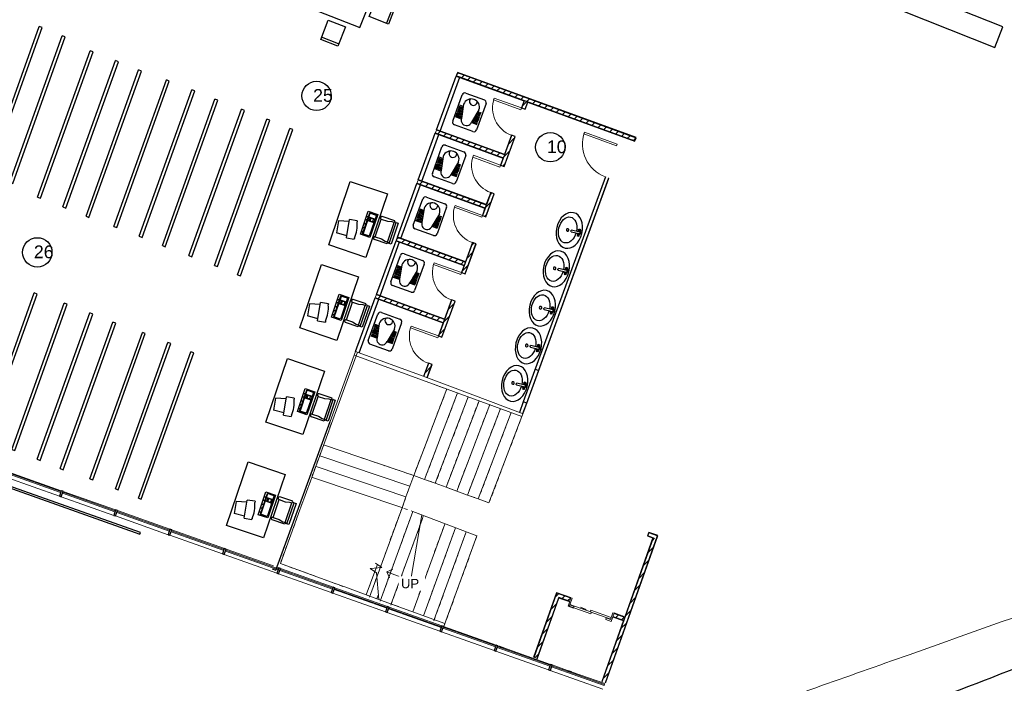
# Model space of a CAD drawing. Header units: inches. Extents: x 424 to 2043, y -237 to 445.
# Tile 31 of 256: x 600 to 626, y -130 to -112. Entities that reach past the tile are written whole.
import ezdxf

# ---------------------------------------------------------------- set-up
doc = ezdxf.new("R2010")
doc.units = ezdxf.units.IN
doc.header["$MEASUREMENT"] = 0
doc.linetypes.add('Overhead', pattern=[0.003969, 0.002381, -0.001587])
doc.layers.add('1', color=8, linetype='Continuous')
doc.layers.add('MOBLEMAN', color=1, linetype='Continuous')
for name, color, linetype, lineweight in [('A-DOOR', 31, 'Continuous', 9), ('A-GENM', 13, 'Continuous', 9), ('A-GLAZ-CURT', 52, 'Continuous', 9), ('A-GLAZ-CWMG', 51, 'Continuous', 9), ('A-WALL', 113, 'Continuous', 9), ('A-WALL-PATT', 111, 'Continuous', 25), ('S-STRS', 31, 'Continuous', 9), ('S-STRS-ANNO', 31, 'Continuous', 9), ('S-STRS-IDEN', 31, 'Continuous', 9), ('S-STRS-MBND', 31, 'Overhead', 9)]:
    doc.layers.add(name, color=color, linetype=linetype, lineweight=lineweight)
doc.styles.add('Arial', font='arial.ttf', dxfattribs={"height": 0.29506})
doc.styles.get("Standard").update_dxf_attribs({"font": 'arial.ttf'})
pattern_1 = [(44.95455, (752.55273, -115.48606), (-0.2119637, 0.21230025), []), (134.95455, (752.55273, -115.48606), (-0.21230025, -0.2119637), [])]
pattern_2 = [(359.95455, (752.55273, -115.48606), (0.000119, 0.14999995), []), (89.95455, (752.55273, -115.48606), (-0.14999995, 0.000119), [])]
pattern_3 = [(44.95455, (752.55273, -115.48606), (-0.10598184, 0.10615013), [])]
pattern_4 = [(44.95455, (752.28334, -113.45234), (-0.2119637, 0.21230025), []), (134.95455, (752.28334, -113.45234), (-0.21230025, -0.2119637), [])]
pattern_5 = [(359.95455, (752.28334, -113.45234), (0.000119, 0.14999995), []), (89.95455, (752.28334, -113.45234), (-0.14999995, 0.000119), [])]
pattern_6 = [(44.95455, (752.28334, -113.45234), (-0.10598184, 0.10615013), [])]

# ---------------------------------------------------------------- blocks, each defined once
blk = doc.blocks.new('Generic Models 4 - Generic Models 4-152240-همکف')
at = {"layer": 'A-GENM', "lineweight": 25}
for p, q in [((-156.494, -7.94), (-148.221, -10.869)), ((-148.204, -10.823), (-156.478, -7.894)), ((-148.221, -10.869), (-148.204, -10.823))]:
    blk.add_line(p, q, dxfattribs=at)
blk = doc.blocks.new('System Panel - Glazed-153684-همکف')
at = {"layer": 'A-GLAZ-CURT', "lineweight": 18}
for p, q in [((0.732, 0.05), (-0.732, 0.05)), ((-0.732, 0.05), (-0.732, 0.024)), ((-0.732, 0.024), (0.732, 0.024)), ((0.732, 0.024), (0.732, 0.05))]:
    blk.add_line(p, q, dxfattribs=at)
blk = doc.blocks.new('Rectangular Mullion - 50 x 150mm-153601-همکف')
at = {"layer": 'A-GLAZ-CWMG'}
for p, q in [((-158.801, -6.713), (-157.421, -7.201)), ((-157.471, -7.343), (-158.851, -6.854))]:
    blk.add_line(p, q, dxfattribs=at)
blk = doc.blocks.new('Rectangular Mullion - 50 x 150mm-V4-همکف')
at = {"layer": 'A-GLAZ-CWMG'}
for p, q in [((-145.957, -11.26), (-144.716, -11.699)), ((-144.627, -11.89), (-146.007, -11.401)), ((-144.622, -11.732), (-144.577, -11.749))]:
    blk.add_line(p, q, dxfattribs=at)
blk = doc.blocks.new('Rectangular Mullion - 50 x 150mm-V5-همکف')
at = {"layer": 'A-GLAZ-CWMG'}
for p, q in [((-137.491, -14.416), (-138.871, -13.928)), ((-138.821, -13.786), (-138.786, -13.799)), ((-138.691, -13.832), (-137.441, -14.275))]:
    blk.add_line(p, q, dxfattribs=at)
blk = doc.blocks.new('Rectangular Mullion - 50 x 150mm-V6-همکف')
at = {"layer": 'A-GLAZ-CWMG'}
for p, q in [((-136.064, -14.921), (-137.444, -14.433)), ((-137.394, -14.291), (-136.994, -14.433)), ((-136.9, -14.466), (-136.014, -14.78))]:
    blk.add_line(p, q, dxfattribs=at)
blk = doc.blocks.new('Rectangular Mullion - 50 x 150mm-137391-همکف')
at = {"layer": 'A-GLAZ-CWMG', "lineweight": 25}
for p, q in [((-0.025, 0.075), (0.025, 0.075)), ((-0.025, -0.075), (-0.025, 0.075)), ((0.025, 0.075), (0.025, -0.075)), ((0.025, -0.075), (-0.025, -0.075))]:
    blk.add_line(p, q, dxfattribs=at)
blk = doc.blocks.new('M_Single-Louvered - 0762 x 2032mm-226899-همکف')
at = {"layer": 'A-DOOR', "lineweight": 18}
for p, q in [((0.33, 0.05), (0.33, 0.812)), ((0.381, 0.812), (0.33, 0.812)), ((0.381, 0.05), (0.381, 0.812)), ((0.381, 0.05), (0.33, 0.05))]:
    blk.add_line(p, q, dxfattribs=at)
at = {"layer": 'A-DOOR'}
blk.add_arc((0.381, 0.05), 0.762, 90, 180, dxfattribs=at)
blk = doc.blocks.new('M_Single-Louvered - 0914 x 2134mm-227787-همکف')
at = {"layer": 'A-DOOR', "lineweight": 18}
for p, q in [((0.406, 0.05), (0.406, 0.964)), ((0.457, 0.964), (0.406, 0.964)), ((0.457, 0.05), (0.457, 0.964)), ((0.457, 0.05), (0.406, 0.05))]:
    blk.add_line(p, q, dxfattribs=at)
at = {"layer": 'A-DOOR'}
blk.add_arc((0.457, 0.05), 0.914, 90, 180, dxfattribs=at)
blk = doc.blocks.new('Side_opening_ElevatorLift_Door_with_Call_buttons_9478_0001 - 12000 x 2290 Opening-236782-همکف')
at = {"layer": 'A-DOOR', "lineweight": 18}
for p, q in [((-0.6, 0.18), (-0.6, -0.05)), ((-0.45, 0.18), (-0.6, 0.18)), ((-0.57, -0.05), (-0.57, 0.135)), ((-0.57, 0.135), (-0.45, 0.135)), ((0, 0.122), (-0.57, 0.122)), ((-0.57, 0.122), (-0.57, 0.08)), ((-0.57, 0.08), (0, 0.08)), ((-0.45, 0.135), (-0.45, 0.18)), ((0.57, 0.165), (-0.03, 0.165)), ((-0.03, 0.165), (-0.03, 0.122)), ((-0.03, 0.122), (0.57, 0.122)), ((0, 0.08), (0, 0.122)), ((0.6, 0.18), (0.45, 0.18)), ((0.45, 0.18), (0.45, 0.135)), ((0.45, 0.135), (0.57, 0.135)), ((0.57, 0.122), (0.57, 0.165)), ((0.57, 0.135), (0.57, -0.05)), ((0.6, -0.05), (0.6, 0.18)), ((-0.6, -0.05), (-0.57, -0.05)), ((0.57, -0.05), (0.6, -0.05))]:
    blk.add_line(p, q, dxfattribs=at)
at = {"layer": 'A-DOOR'}
for p, q in [((0.125, 0.1), (0.196, 0.1)), ((0.125, 0.1), (0.196, 0.1)), ((0.285, 0.1), (0.125, 0.1)), ((-0.863, -0.05), (-0.863, -0.053)), ((-0.736, -0.053), (-0.863, -0.053)), ((-0.832, -0.053), (-0.832, -0.056)), ((-0.832, -0.053), (-0.832, -0.056)), ((-0.832, -0.056), (-0.831, -0.056)), ((-0.768, -0.056), (-0.832, -0.056)), ((-0.832, -0.056), (-0.831, -0.056)), ((-0.831, -0.056), (-0.832, -0.056)), ((-0.83, -0.053), (-0.83, -0.055)), ((-0.77, -0.055), (-0.77, -0.053)), ((-0.769, -0.056), (-0.768, -0.056)), ((-0.769, -0.056), (-0.768, -0.056)), ((-0.768, -0.056), (-0.769, -0.056)), ((-0.768, -0.056), (-0.768, -0.053)), ((-0.768, -0.056), (-0.768, -0.053)), ((-0.736, -0.053), (-0.736, -0.05))]:
    blk.add_line(p, q, dxfattribs=at)
blk = doc.blocks.new('TOVALET SH 01')
at = {"layer": 'MOBLEMAN'}
for p, q in [((8.029, 10.532), (8.379, 10.532)), ((7.979, 9.982), (7.979, 10.482)), ((8.429, 10.482), (8.429, 9.982)), ((8.067, 10.292), (7.999, 10.292)), ((8.071, 10.272), (7.999, 10.272)), ((8.075, 10.252), (7.999, 10.252)), ((8.079, 10.232), (7.999, 10.232)), ((8.083, 10.212), (7.999, 10.212)), ((8.087, 10.192), (7.999, 10.192)), ((8.091, 10.172), (7.999, 10.172)), ((8.059, 10.332), (8.109, 10.082)), ((8.349, 10.332), (8.299, 10.082)), ((8.409, 10.172), (8.317, 10.172)), ((8.409, 10.192), (8.321, 10.192)), ((8.409, 10.212), (8.325, 10.212)), ((8.409, 10.232), (8.329, 10.232)), ((8.409, 10.252), (8.333, 10.252)), ((8.409, 10.272), (8.337, 10.272)), ((8.409, 10.292), (8.341, 10.292)), ((8.095, 10.152), (7.999, 10.152)), ((8.099, 10.132), (7.999, 10.132)), ((8.103, 10.112), (7.999, 10.112)), ((8.107, 10.092), (7.999, 10.092)), ((8.11, 10.072), (7.999, 10.072)), ((8.409, 10.072), (8.299, 10.072)), ((8.409, 10.092), (8.301, 10.092)), ((8.409, 10.112), (8.305, 10.112)), ((8.409, 10.132), (8.309, 10.132)), ((8.409, 10.152), (8.313, 10.152)), ((8.379, 9.932), (8.029, 9.932))]:
    blk.add_line(p, q, dxfattribs=at)
for centre, radius, start, end in [((8.029, 10.482), 0.05, 90, 180), ((8.379, 10.482), 0.05, 0, 90), ((8.204, 10.332), 0.145, 0, 180), ((8.204, 10.439), 0.07, 161.9779, 18.0221), ((8.204, 10.082), 0.095, 180, 0), ((8.029, 9.982), 0.05, 180, 270), ((8.379, 9.982), 0.05, 270, 0)]:
    blk.add_arc(centre, radius, start, end, dxfattribs=at)
blk = doc.blocks.new('DASTSHOI 01')
at = {"layer": 'MOBLEMAN'}
for p, q in [((8.845, 10.502), (8.863, 10.496)), ((8.863, 10.476), (8.845, 10.469)), ((8.884, 10.495), (8.884, 10.368)), ((8.909, 10.368), (8.909, 10.495)), ((8.948, 10.502), (8.93, 10.496)), ((8.93, 10.476), (8.948, 10.469))]:
    blk.add_line(p, q, dxfattribs=at)
at = {"layer": 'MOBLEMAN', "extrusion": (0, 0, -1)}
blk.add_ellipse((8.896, 10.335), major_axis=(0.278, 0), ratio=0.709678, dxfattribs=at)
for centre, major_axis, ratio, start_param, end_param in [((8.896, 10.308), (0.202, 0), 0.676896, -1.51076, 4.652353), ((8.866, 10.486), (0.0187, 0.0187), 1, 3.268297, 4.585628), ((8.819, 10.486), (-0.022, 0.022), 1, 1.808994, 2.903395), ((8.896, 10.485), (0.0359, 0), 0.771303, 3.527172, 5.897649), ((8.849, 10.486), (0.0119, 0.0119), 1, 0.164058, 1.441694), ((8.896, 10.485), (0.0359, 0), 0.771303, 1.916508, 2.783009), ((8.896, 10.492), (0.00885, 0.00885), 1, 4.169512, 6.825819), ((8.896, 10.485), (0.0359, 0), 0.771303, 0.358643, 1.225139), ((8.943, 10.486), (0.0119, 0.0119), 1, 3.270695, 4.548331), ((8.974, 10.486), (-0.022, 0.022), 1, 4.950587, 6.044988), ((8.927, 10.486), (-0.0187, 0.0187), 1, 1.697557, 3.014888), ((8.896, 10.308), (-0.0143, 0.0143), 1, 0.785398, 7.068583), ((8.896, 10.371), (-0.00885, 0.00885), 1, 2.598782, 5.255276)]:
    blk.add_ellipse(centre, major_axis=major_axis, ratio=ratio, start_param=start_param, end_param=end_param, dxfattribs=at)
blk = doc.blocks.new('00011')
at = {"layer": 'MOBLEMAN'}
for p, q in [((57.195, -8.396), (57.161, -8.396)), ((57.161, -8.396), (57.161, -8.658)), ((57.181, -8.322), (57.611, -8.322)), ((57.181, -8.363), (57.181, -8.322)), ((57.611, -8.363), (57.181, -8.363)), ((57.181, -8.363), (57.181, -8.396)), ((57.195, -8.45), (57.195, -8.396)), ((57.598, -8.396), (57.632, -8.396)), ((57.598, -8.45), (57.598, -8.396)), ((57.611, -8.322), (57.611, -8.363)), ((57.611, -8.363), (57.611, -8.396)), ((57.632, -8.396), (57.632, -8.658)), ((57.598, -8.403), (57.195, -8.403)), ((57.215, -8.531), (57.195, -8.45)), ((57.215, -8.658), (57.215, -8.531)), ((57.578, -8.531), (57.598, -8.45)), ((57.578, -8.658), (57.578, -8.531)), ((56.715, -8.704), (58.015, -8.704)), ((56.715, -9.462), (56.715, -8.704)), ((57.153, -8.752), (57.623, -8.752)), ((57.153, -8.948), (57.153, -8.752)), ((57.173, -8.772), (57.604, -8.772)), ((57.173, -8.772), (57.173, -8.909)), ((57.176, -8.772), (57.176, -8.909)), ((57.578, -8.658), (57.215, -8.658)), ((57.251, -8.899), (57.251, -8.772)), ((57.258, -8.899), (57.258, -8.772)), ((57.317, -8.899), (57.317, -8.772)), ((57.324, -8.899), (57.324, -8.772)), ((57.601, -8.772), (57.601, -8.909)), ((57.604, -8.772), (57.604, -8.909)), ((57.623, -8.752), (57.623, -8.948)), ((58.015, -8.704), (58.015, -9.462)), ((57.623, -8.948), (57.153, -8.948)), ((57.604, -8.899), (57.173, -8.899)), ((57.604, -8.909), (57.173, -8.909)), ((57.251, -8.948), (57.251, -8.909)), ((57.258, -8.801), (57.317, -8.801)), ((57.317, -8.85), (57.258, -8.85)), ((57.317, -8.87), (57.258, -8.87)), ((57.258, -8.948), (57.258, -8.909)), ((57.317, -8.948), (57.317, -8.909)), ((57.324, -8.948), (57.324, -8.909)), ((57.397, -8.948), (57.397, -8.909)), ((57.404, -8.948), (57.404, -8.909)), ((57.477, -8.948), (57.477, -8.909)), ((57.484, -8.948), (57.484, -8.909)), ((57.558, -8.948), (57.558, -8.909)), ((57.565, -8.948), (57.565, -8.909)), ((57.396, -9.088), (57.416, -9.084)), ((57.396, -9.088), (57.421, -9.24)), ((57.731, -9.033), (57.751, -9.03)), ((57.776, -9.182), (57.751, -9.03)), ((57.776, -9.182), (57.421, -9.24)), ((57.461, -9.233), (57.515, -9.433)), ((57.735, -9.189), (57.748, -9.395)), ((58.015, -9.462), (56.715, -9.462)), ((57.515, -9.433), (57.748, -9.395))]:
    blk.add_line(p, q, dxfattribs=at)
for centre, radius, start, end in [((57.188, -8.658), 0.0269, 180, 0), ((57.605, -8.658), 0.0269, 180, 0), ((57.671, -9.659), 0.628, 84.5209, 113.9304)]:
    blk.add_arc(centre, radius, start, end, dxfattribs=at)
blk = doc.blocks.new('jjk')
at = {"lineweight": 25}
for p, q in [((1576.97, 734.08), (1576.85, 733.75)), ((1593.28, 728), (1593.4, 728.33))]:
    blk.add_line(p, q, dxfattribs=at)
at = {"layer": 'A-WALL', "lineweight": 25}
for p, q in [((1593.28, 728), (1576.85, 733.75)), ((1593.4, 728.33), (1576.97, 734.08))]:
    blk.add_line(p, q, dxfattribs=at)
blk = doc.blocks.new('A$C16BE237C')
at = {"layer": '1'}
for p, q in [((0.85, 1.65), (0.85, 2.1)), ((0.85, 2.1), (1.25, 2.1)), ((0.85, 2.05), (1.25, 2.05)), ((1.25, 2.1), (1.25, 1.65)), ((0.55, 1.55), (0.55, 0.55)), ((1.55, 1.55), (0.55, 1.55)), ((1.25, 1.65), (0.85, 1.65)), ((1.55, 0.55), (1.55, 1.55)), ((0, 1.25), (0.45, 1.25)), ((0, 0.85), (0, 1.25)), ((0.05, 0.85), (0.05, 1.25)), ((0.45, 1.25), (0.45, 0.85)), ((1.65, 1.25), (2.1, 1.25)), ((1.65, 0.85), (1.65, 1.25)), ((2.05, 1.25), (2.05, 0.85)), ((2.1, 1.25), (2.1, 0.85)), ((0.45, 0.85), (0, 0.85)), ((2.1, 0.85), (1.65, 0.85)), ((0.55, 0.55), (1.55, 0.55)), ((0.85, 0.45), (1.25, 0.45)), ((0.85, 0), (0.85, 0.45)), ((1.25, 0.45), (1.25, 0)), ((1.25, 0.05), (0.85, 0.05)), ((1.25, 0), (0.85, 0))]:
    blk.add_line(p, q, dxfattribs=at)

msp = doc.modelspace()

# ---------------------------------------------------------------- hatches: boundary and pattern name
at = {"layer": 'A-WALL-PATT', "lineweight": 9}
h = msp.add_hatch(dxfattribs=at)
h.set_pattern_fill('FP_3', color=256, angle=-0.0455, style=0, pattern_type=2)
h.set_pattern_definition(pattern_5)
h.paths.add_polyline_path([(616.413, -115.627), (616.416, -115.618), (611.725, -113.906), (611.722, -113.916), (615.099, -115.148)], flags=0)
h = msp.add_hatch(dxfattribs=at)
h.set_pattern_fill('FP_4', color=256, angle=-0.0455, style=0, pattern_type=2)
h.set_pattern_definition(pattern_6)
h.paths.add_polyline_path([(616.416, -115.618), (616.444, -115.543), (611.753, -113.831), (611.725, -113.906), (615.099, -115.137)], flags=0)
h = msp.add_hatch(dxfattribs=at)
h.set_pattern_fill('FP_2', color=256, angle=-0.0455, style=0, pattern_type=2)
h.set_pattern_definition(pattern_4)
h.paths.add_polyline_path([(616.444, -115.543), (616.447, -115.533), (611.756, -113.822), (611.753, -113.831), (615.099, -115.052)], flags=0)
h = msp.add_hatch(dxfattribs=at)
h.set_pattern_fill('FP_3', color=256, angle=-0.0455, style=0, pattern_type=2)
h.set_pattern_definition(pattern_5)
h.paths.add_polyline_path([(610.877, -121.804), (611.003, -121.457), (610.994, -121.454), (610.867, -121.8)], flags=0)
h.paths.add_polyline_path([(611.264, -120.741), (611.61, -119.795), (611.6, -119.792), (611.255, -120.738)], flags=0)
h.paths.add_polyline_path([(611.871, -119.08), (612.158, -118.292), (612.149, -118.289), (611.861, -119.076)], flags=0)
h.paths.add_polyline_path([(612.419, -117.576), (612.638, -116.977), (612.629, -116.974), (612.41, -117.573)], flags=0)
h.paths.add_polyline_path([(612.899, -116.261), (613.186, -115.474), (613.177, -115.471), (612.89, -116.258)], flags=0)
h.paths.add_polyline_path([(613.448, -114.758), (613.516, -114.57), (613.507, -114.567), (613.438, -114.755)], flags=0)
h = msp.add_hatch(dxfattribs=at)
h.set_pattern_fill('FP_4', color=256, angle=-0.0455, style=0, pattern_type=2)
h.set_pattern_definition([(44.95455, (752.28334, -113.45234), (-0.10598184, 0.10615013), [])])
h.paths.add_polyline_path([(610.952, -121.831), (611.078, -121.485), (611.003, -121.457), (610.877, -121.804)], flags=0)
h.paths.add_polyline_path([(611.34, -120.769), (611.685, -119.823), (611.61, -119.795), (611.264, -120.741)], flags=0)
h.paths.add_polyline_path([(611.946, -119.107), (612.233, -118.32), (612.158, -118.292), (611.871, -119.08)], flags=0)
h.paths.add_polyline_path([(612.494, -117.604), (612.713, -117.005), (612.638, -116.977), (612.419, -117.576)], flags=0)
h.paths.add_polyline_path([(612.974, -116.289), (613.261, -115.501), (613.186, -115.474), (612.899, -116.261)], flags=0)
h.paths.add_polyline_path([(613.523, -114.786), (613.591, -114.598), (613.516, -114.57), (613.448, -114.758)], flags=0)
h = msp.add_hatch(dxfattribs=at)
h.set_pattern_fill('FP_2', color=256, angle=-0.0455, style=0, pattern_type=2)
h.set_pattern_definition([(44.95455, (752.28334, -113.45234), (-0.2119637, 0.21230025), []), (134.95455, (752.28334, -113.45234), (-0.21230025, -0.2119637), [])])
h.paths.add_polyline_path([(610.961, -121.835), (611.088, -121.488), (611.078, -121.485), (610.952, -121.831)], flags=0)
h.paths.add_polyline_path([(611.349, -120.772), (611.694, -119.826), (611.685, -119.823), (611.34, -120.769)], flags=0)
h.paths.add_polyline_path([(611.955, -119.11), (612.243, -118.323), (612.233, -118.32), (611.946, -119.107)], flags=0)
h.paths.add_polyline_path([(612.504, -117.607), (612.722, -117.008), (612.713, -117.005), (612.494, -117.604)], flags=0)
h.paths.add_polyline_path([(612.984, -116.292), (613.271, -115.505), (613.261, -115.501), (612.974, -116.289)], flags=0)
h.paths.add_polyline_path([(613.532, -114.789), (613.601, -114.601), (613.591, -114.598), (613.523, -114.786)], flags=0)
h = msp.add_hatch(dxfattribs=at)
h.set_pattern_fill('FP_2', color=256, angle=-0.0455, style=0, pattern_type=2)
h.set_pattern_definition(pattern_4)
h.paths.add_polyline_path([(612.958, -116.07), (612.962, -116.061), (611.177, -115.409), (611.173, -115.419), (612.019, -115.727)], flags=0)
h = msp.add_hatch(dxfattribs=at)
h.set_pattern_fill('FP_4', color=256, angle=-0.0455, style=0, pattern_type=2)
h.set_pattern_definition(pattern_6)
h.paths.add_polyline_path([(612.962, -116.061), (612.989, -115.985), (611.204, -115.334), (611.177, -115.409), (612.019, -115.716)], flags=0)
h = msp.add_hatch(dxfattribs=at)
h.set_pattern_fill('FP_3', color=256, angle=-0.0455, style=0, pattern_type=2)
h.set_pattern_definition(pattern_5)
h.paths.add_polyline_path([(612.989, -115.985), (612.993, -115.976), (611.208, -115.325), (611.204, -115.334), (612.019, -115.631)], flags=0)
h = msp.add_hatch(dxfattribs=at)
h.set_pattern_fill('FP_2', color=256, angle=-0.0455, style=0, pattern_type=2)
h.set_pattern_definition(pattern_4)
h.paths.add_polyline_path([(612.478, -117.385), (612.482, -117.376), (610.697, -116.724), (610.693, -116.734), (612.017, -117.217)], flags=0)
h = msp.add_hatch(dxfattribs=at)
h.set_pattern_fill('FP_4', color=256, angle=-0.0455, style=0, pattern_type=2)
h.set_pattern_definition(pattern_6)
h.paths.add_polyline_path([(612.482, -117.376), (612.509, -117.301), (610.724, -116.649), (610.697, -116.724), (612.017, -117.206)], flags=0)
h = msp.add_hatch(dxfattribs=at)
h.set_pattern_fill('FP_3', color=256, angle=-0.0455, style=0, pattern_type=2)
h.set_pattern_definition(pattern_5)
h.paths.add_polyline_path([(612.509, -117.301), (612.513, -117.291), (610.728, -116.64), (610.724, -116.649), (612.017, -117.121)], flags=0)
h = msp.add_hatch(dxfattribs=at)
h.set_pattern_fill('FP_2', color=256, angle=-0.0455, style=0, pattern_type=2)
h.set_pattern_definition(pattern_4)
h.paths.add_polyline_path([(611.93, -118.888), (611.933, -118.879), (610.148, -118.228), (610.145, -118.237)], flags=0)
h = msp.add_hatch(dxfattribs=at)
h.set_pattern_fill('FP_4', color=256, angle=-0.0455, style=0, pattern_type=2)
h.set_pattern_definition(pattern_6)
h.paths.add_polyline_path([(611.933, -118.879), (611.961, -118.804), (610.176, -118.152), (610.148, -118.228)], flags=0)
h = msp.add_hatch(dxfattribs=at)
h.set_pattern_fill('FP_3', color=256, angle=-0.0455, style=0, pattern_type=2)
h.set_pattern_definition(pattern_5)
h.paths.add_polyline_path([(611.961, -118.804), (611.964, -118.794), (610.179, -118.143), (610.176, -118.152)], flags=0)
h = msp.add_hatch(dxfattribs=at)
h.set_pattern_fill('FP_4', color=256, angle=-0.0455, style=0, pattern_type=2)
h.set_pattern_definition(pattern_6)
h.paths.add_polyline_path([(611.385, -120.382), (611.412, -120.307), (609.627, -119.655), (609.6, -119.731)], flags=0)
h = msp.add_hatch(dxfattribs=at)
h.set_pattern_fill('FP_2', color=256, angle=-0.0455, style=0, pattern_type=2)
h.set_pattern_definition(pattern_4)
h.paths.add_polyline_path([(611.412, -120.307), (611.416, -120.297), (609.631, -119.646), (609.627, -119.655)], flags=0)
h = msp.add_hatch(dxfattribs=at)
h.set_pattern_fill('FP_3', color=256, angle=-0.0455, style=0, pattern_type=2)
h.set_pattern_definition(pattern_5)
h.paths.add_polyline_path([(611.382, -120.391), (611.385, -120.382), (609.6, -119.731), (609.597, -119.74)], flags=0)
h = msp.add_hatch(dxfattribs=at)
h.set_pattern_fill('FP_2', color=256, angle=-0.0455, style=0, pattern_type=2)
h.set_pattern_definition(pattern_1)
h.paths.add_polyline_path([(615.556, -129.814), (616.895, -126.042), (616.886, -126.038), (615.547, -129.81)], flags=0)
h = msp.add_hatch(dxfattribs=at)
h.set_pattern_fill('FP_4', color=256, angle=-0.0455, style=0, pattern_type=2)
h.set_pattern_definition(pattern_3)
h.paths.add_polyline_path([(615.632, -129.84), (616.974, -126.06), (616.898, -126.032), (615.556, -129.814)], flags=0)
h = msp.add_hatch(dxfattribs=at)
h.set_pattern_fill('FP_3', color=256, angle=-0.0455, style=0, pattern_type=2)
h.set_pattern_definition(pattern_2)
h.paths.add_polyline_path([(615.641, -129.844), (617.01, -125.988), (617, -125.984), (615.632, -129.84)], flags=0)
h = msp.add_hatch(dxfattribs=at)
h.set_pattern_fill('FP_3', color=256, angle=-0.0455, style=0, pattern_type=2)
h.set_pattern_definition(pattern_2)
h.paths.add_polyline_path([(613.766, -129.178), (614.368, -127.482), (614.358, -127.478), (613.756, -129.175)], flags=0)
h = msp.add_hatch(dxfattribs=at)
h.set_pattern_fill('FP_4', color=256, angle=-0.0455, style=0, pattern_type=2)
h.set_pattern_definition(pattern_3)
h.paths.add_polyline_path([(613.841, -129.205), (614.44, -127.518), (614.364, -127.491), (613.766, -129.178)], flags=0)
h = msp.add_hatch(dxfattribs=at)
h.set_pattern_fill('FP_2', color=256, angle=-0.0455, style=0, pattern_type=2)
h.set_pattern_definition(pattern_1)
h.paths.add_polyline_path([(613.851, -129.208), (614.422, -127.597), (614.413, -127.593), (613.841, -129.205)], flags=0)
h = msp.add_hatch(dxfattribs=at)
h.set_pattern_fill('FP_3', color=256, angle=-0.0455, style=0, pattern_type=2)
h.set_pattern_definition(pattern_2)
h.paths.add_polyline_path([(616.146, -128.123), (616.149, -128.114), (615.866, -128.014), (615.863, -128.023), (615.866, -128.024)], flags=0)
h.paths.add_polyline_path([(614.732, -127.622), (614.735, -127.612), (614.368, -127.482), (614.364, -127.491), (614.705, -127.612)], flags=0)
h = msp.add_hatch(dxfattribs=at)
h.set_pattern_fill('FP_4', color=256, angle=-0.0455, style=0, pattern_type=2)
h.set_pattern_definition(pattern_3)
h.paths.add_polyline_path([(616.119, -128.199), (616.146, -128.123), (615.863, -128.023), (615.836, -128.098), (616.061, -128.178)], flags=0)
h.paths.add_polyline_path([(614.705, -127.697), (614.732, -127.622), (614.44, -127.518), (614.413, -127.593), (614.702, -127.696)], flags=0)
h = msp.add_hatch(dxfattribs=at)
h.set_pattern_fill('FP_2', color=256, angle=-0.0455, style=0, pattern_type=2)
h.set_pattern_definition(pattern_1)
h.paths.add_polyline_path([(616.115, -128.208), (616.119, -128.199), (615.836, -128.098), (615.833, -128.108), (616.031, -128.178)], flags=0)
h.paths.add_polyline_path([(614.702, -127.706), (614.705, -127.697), (614.422, -127.597), (614.419, -127.606), (614.702, -127.706)], flags=0)

# ---------------------------------------------------------------- linework, layer by layer
msp.add_lwpolyline([(623.063, -111.425), (622.845, -111.972), (625.859, -113.171), (626.076, -112.624)], close=True)
for centre in [(608.058, -114.438), (614.194, -115.786), (600.728, -118.543)]:
    msp.add_circle(centre, 0.385)
at = {"layer": 'A-WALL', "lineweight": 25}
for p, q in [((611.208, -115.325), (611.722, -113.916)), ((611.302, -115.359), (611.816, -113.95)), ((611.722, -113.916), (613.507, -114.567)), ((616.447, -115.533), (611.756, -113.822)), ((613.507, -114.567), (613.438, -114.755)), ((613.532, -114.789), (613.601, -114.601)), ((613.601, -114.601), (616.413, -115.627)), ((613.438, -114.755), (613.532, -114.789)), ((610.728, -116.64), (611.173, -115.419)), ((610.822, -116.674), (611.267, -115.453)), ((611.173, -115.419), (612.958, -116.07)), ((612.993, -115.976), (611.208, -115.325)), ((612.984, -116.292), (613.271, -115.505)), ((613.177, -115.471), (612.993, -115.976)), ((613.271, -115.505), (613.177, -115.471)), ((612.958, -116.07), (612.89, -116.258)), ((612.89, -116.258), (612.984, -116.292)), ((615.638, -116.561), (613.483, -122.466)), ((610.179, -118.143), (610.693, -116.734)), ((610.273, -118.177), (610.787, -116.768)), ((610.693, -116.734), (612.478, -117.385)), ((612.513, -117.291), (610.728, -116.64)), ((613.577, -122.501), (615.732, -116.596)), ((612.504, -117.607), (612.722, -117.008)), ((612.629, -116.974), (612.513, -117.291)), ((612.722, -117.008), (612.629, -116.974)), ((612.478, -117.385), (612.41, -117.573)), ((612.41, -117.573), (612.504, -117.607)), ((609.631, -119.646), (610.145, -118.237)), ((609.725, -119.68), (610.239, -118.271)), ((610.145, -118.237), (611.93, -118.888)), ((611.964, -118.794), (610.179, -118.143)), ((611.955, -119.11), (612.243, -118.323)), ((612.149, -118.289), (611.964, -118.794)), ((612.243, -118.323), (612.149, -118.289)), ((611.93, -118.888), (611.861, -119.076)), ((611.861, -119.076), (611.955, -119.11)), ((611.416, -120.297), (609.631, -119.646)), ((609.082, -121.149), (609.597, -119.74)), ((609.176, -121.183), (609.691, -119.774)), ((609.597, -119.74), (611.382, -120.391)), ((611.349, -120.772), (611.694, -119.826)), ((611.6, -119.792), (611.416, -120.297)), ((611.694, -119.826), (611.6, -119.792)), ((611.382, -120.391), (611.255, -120.738)), ((611.255, -120.738), (611.349, -120.772)), ((610.994, -121.454), (610.867, -121.8)), ((611.088, -121.488), (610.994, -121.454)), ((610.961, -121.835), (611.088, -121.488)), ((613.797, -121.608), (613.891, -121.642)), ((613.483, -122.466), (613.383, -122.742)), ((613.474, -122.783), (613.577, -122.501)), ((613.577, -122.501), (613.483, -122.466)), ((606.99, -126.885), (608.414, -122.98)), ((615.641, -129.844), (617.013, -125.978)), ((616.886, -126.038), (616.149, -128.114)), ((616.78, -125.893), (616.746, -125.987)), ((616.746, -125.987), (616.886, -126.038)), ((617.013, -125.978), (616.78, -125.893)), ((606.896, -126.851), (606.99, -126.885)), ((614.358, -127.478), (613.756, -129.175)), ((613.851, -129.208), (614.419, -127.606)), ((614.735, -127.612), (614.358, -127.478)), ((614.419, -127.606), (614.702, -127.706)), ((615.833, -128.108), (616.115, -128.208)), ((616.149, -128.114), (615.866, -128.014)), ((616.115, -128.208), (615.547, -129.81)), ((612.853, -128.878), (612.947, -128.912)), ((614.644, -129.514), (614.738, -129.547))]:
    msp.add_line(p, q, dxfattribs=at)
at = {"layer": 'A-WALL'}
for p, q in [((611.756, -113.822), (611.725, -113.906)), ((611.725, -113.906), (616.416, -115.618)), ((611.753, -113.831), (616.444, -115.543)), ((613.516, -114.57), (613.448, -114.758)), ((613.601, -114.601), (613.516, -114.57)), ((613.591, -114.598), (613.523, -114.786)), ((611.204, -115.334), (611.173, -115.419)), ((612.962, -116.061), (611.177, -115.409)), ((612.989, -115.985), (611.204, -115.334)), ((613.186, -115.474), (612.899, -116.261)), ((613.261, -115.501), (612.974, -116.289)), ((616.413, -115.627), (616.444, -115.543)), ((612.958, -116.07), (612.989, -115.985)), ((610.724, -116.649), (610.693, -116.734)), ((612.482, -117.376), (610.697, -116.724)), ((612.509, -117.301), (610.724, -116.649)), ((613.493, -122.47), (615.647, -116.565)), ((613.568, -122.497), (615.722, -116.592)), ((612.638, -116.977), (612.419, -117.576)), ((612.713, -117.005), (612.494, -117.604)), ((612.478, -117.385), (612.509, -117.301)), ((610.176, -118.152), (610.145, -118.237)), ((611.933, -118.879), (610.148, -118.228)), ((611.961, -118.804), (610.176, -118.152)), ((612.158, -118.292), (611.871, -119.08)), ((612.233, -118.32), (611.946, -119.107)), ((611.93, -118.888), (611.961, -118.804)), ((609.631, -119.646), (609.6, -119.731)), ((609.627, -119.655), (611.412, -120.307)), ((609.6, -119.731), (611.385, -120.382)), ((611.61, -119.795), (611.264, -120.741)), ((611.685, -119.823), (611.34, -120.769)), ((611.385, -120.382), (611.416, -120.297)), ((609.082, -121.149), (608.414, -122.98)), ((611.003, -121.457), (610.877, -121.804)), ((611.078, -121.485), (610.952, -121.831)), ((613.392, -122.745), (613.493, -122.47)), ((613.467, -122.773), (613.568, -122.497)), ((615.556, -129.814), (616.898, -126.032)), ((615.632, -129.84), (617, -125.984)), ((616.898, -126.032), (616.749, -125.978)), ((617, -125.984), (616.777, -125.903)), ((614.364, -127.491), (613.766, -129.178)), ((614.413, -127.593), (613.841, -129.205)), ((614.732, -127.622), (614.364, -127.491)), ((614.705, -127.697), (614.413, -127.593)), ((616.119, -128.199), (615.836, -128.098)), ((616.146, -128.123), (615.863, -128.023)), ((616.119, -128.199), (616.149, -128.114))]:
    msp.add_line(p, q, dxfattribs=at)
msp.add_open_spline([(627.527, -127.714), (626.221, -128.177), (623.283, -129.217), (620.345, -130.258), (618.712, -130.835)], degree=3, knots=[0, 0, 0, 0, 0.444444, 1, 1, 1, 1], dxfattribs=at)
at = {"layer": 'A-WALL', "lineweight": 25}
msp.add_open_spline([(629.284, -128.355), (628.035, -128.836), (625.225, -129.918), (622.415, -130.999), (620.854, -131.599)], degree=3, knots=[0, 0, 0, 0, 0.444444, 1, 1, 1, 1], dxfattribs=at)
at = {"layer": 'S-STRS'}
for p, q in [((607.93, -124.454), (609.129, -121.166)), ((609.082, -121.149), (610.854, -121.796)), ((609.048, -121.243), (613.449, -122.849)), ((610.854, -121.796), (611.136, -121.898)), ((611.136, -121.898), (611.418, -122.001)), ((611.476, -122.129), (610.611, -124.398)), ((611.758, -122.232), (610.893, -124.501)), ((611.102, -121.992), (611.384, -122.095)), ((611.418, -122.001), (611.7, -122.104)), ((611.7, -122.104), (613.477, -122.777)), ((612.04, -122.335), (611.175, -124.604)), ((612.322, -122.438), (611.456, -124.707)), ((612.604, -122.54), (611.738, -124.81)), ((612.885, -122.643), (612.02, -124.912)), ((613.167, -122.746), (612.302, -125.015)), ((613.474, -122.783), (612.584, -125.118)), ((608.242, -123.598), (610.611, -124.398)), ((608.146, -123.882), (610.508, -124.68)), ((608.05, -124.166), (610.405, -124.962)), ((607.827, -124.735), (607.93, -124.454)), ((607.954, -124.45), (610.323, -125.251)), ((610.508, -124.68), (610.611, -124.398)), ((610.611, -124.398), (610.893, -124.501)), ((610.893, -124.501), (611.175, -124.604)), ((607.724, -125.017), (607.827, -124.735)), ((610.405, -124.962), (610.508, -124.68)), ((611.175, -124.604), (611.456, -124.707)), ((611.456, -124.707), (611.738, -124.81)), ((611.738, -124.81), (612.02, -124.912)), ((607.622, -125.299), (607.724, -125.017)), ((610.302, -125.244), (610.405, -124.962)), ((612.02, -124.912), (612.302, -125.015)), ((612.302, -125.015), (612.584, -125.118)), ((607.107, -126.708), (607.622, -125.299)), ((609.446, -127.592), (610.302, -125.244)), ((609.727, -127.695), (610.584, -125.347)), ((612.267, -125.982), (610.584, -125.347)), ((610.019, -127.771), (610.83, -125.55)), ((610.83, -125.55), (610.859, -125.469)), ((610.583, -127.976), (611.423, -125.674)), ((610.865, -128.079), (611.705, -125.777)), ((611.146, -128.182), (611.986, -125.88)), ((611.418, -128.312), (612.268, -125.983)), ((612.27, -125.983), (612.267, -125.982)), ((608.516, -127.222), (607.107, -126.708)), ((609.585, -126.921), (609.619, -126.826)), ((609.619, -126.826), (609.653, -126.732)), ((609.362, -127.531), (609.585, -126.921)), ((608.798, -127.325), (608.516, -127.222)), ((609.08, -127.428), (608.798, -127.325)), ((609.362, -127.531), (609.08, -127.428)), ((609.644, -127.634), (609.362, -127.531)), ((609.644, -127.634), (609.68, -127.534)), ((609.691, -127.651), (609.644, -127.634)), ((609.926, -127.737), (609.691, -127.651)), ((611.428, -128.285), (609.737, -127.668)), ((610.207, -127.839), (609.926, -127.737))]:
    msp.add_line(p, q, dxfattribs=at)
at = {"layer": 'S-STRS', "linetype": 'Overhead'}
for p, q in [((611.476, -122.129), (610.611, -124.398)), ((611.758, -122.232), (610.893, -124.501)), ((612.04, -122.335), (611.175, -124.604)), ((612.322, -122.438), (611.456, -124.707)), ((612.604, -122.54), (611.738, -124.81)), ((612.885, -122.643), (612.02, -124.912)), ((613.167, -122.746), (612.302, -125.015)), ((609.19, -123.918), (610.611, -124.398)), ((609.446, -127.592), (610.302, -125.244)), ((609.727, -127.695), (610.584, -125.347)), ((610.009, -127.798), (610.83, -125.55)), ((610.83, -125.55), (610.859, -125.469)), ((610.609, -127.903), (611.423, -125.674)), ((610.865, -128.079), (611.705, -125.777)), ((611.137, -128.209), (611.986, -125.88)), ((611.4, -128.363), (612.268, -125.983)), ((609.585, -126.921), (609.619, -126.826)), ((609.619, -126.826), (609.653, -126.732)), ((609.362, -127.531), (609.585, -126.921)), ((609.644, -127.634), (609.68, -127.534))]:
    msp.add_line(p, q, dxfattribs=at)
at = {"layer": 'S-STRS-ANNO'}
for p, q in [((609.901, -126.929), (610.061, -126.855)), ((610.183, -127.032), (609.901, -126.929)), ((609.901, -126.929), (609.975, -127.089)), ((610.465, -127.135), (610.183, -127.032)), ((610.746, -127.238), (610.465, -127.135))]:
    msp.add_line(p, q, dxfattribs=at)
at = {"layer": 'S-STRS-MBND'}
for p, q in [((611.476, -122.129), (610.611, -124.398)), ((611.476, -122.129), (610.611, -124.398)), ((611.758, -122.232), (610.893, -124.501)), ((611.758, -122.232), (610.893, -124.501)), ((612.04, -122.335), (611.175, -124.604)), ((612.04, -122.335), (611.175, -124.604)), ((612.322, -122.438), (611.456, -124.707)), ((612.322, -122.438), (611.456, -124.707)), ((612.604, -122.54), (611.738, -124.81)), ((612.604, -122.54), (611.738, -124.81)), ((612.885, -122.643), (612.02, -124.912)), ((612.885, -122.643), (612.02, -124.912)), ((613.167, -122.746), (612.302, -125.015)), ((613.167, -122.746), (612.302, -125.015)), ((613.474, -122.783), (612.584, -125.118)), ((607.107, -126.708), (608.444, -123.045)), ((609.19, -123.918), (610.611, -124.398)), ((609.19, -123.918), (610.611, -124.398)), ((610.302, -125.244), (610.611, -124.398)), ((610.611, -124.398), (612.584, -125.118)), ((609.446, -127.592), (610.302, -125.244)), ((609.446, -127.592), (610.302, -125.244)), ((609.727, -127.695), (610.584, -125.347)), ((609.727, -127.695), (610.584, -125.347)), ((610.819, -125.432), (610.302, -125.244)), ((610.009, -127.798), (610.83, -125.55)), ((610.009, -127.798), (610.83, -125.55)), ((609.691, -127.651), (607.107, -126.708)), ((609.619, -126.826), (609.653, -126.732)), ((609.619, -126.826), (609.653, -126.732)), ((609.362, -127.531), (609.585, -126.921)), ((609.362, -127.531), (609.585, -126.921)), ((609.644, -127.634), (609.68, -127.534)), ((609.644, -127.634), (609.68, -127.534))]:
    msp.add_line(p, q, dxfattribs=at)
at = {"layer": 'S-STRS-MBND', "linetype": 'Continuous'}
for p, q in [((610.819, -125.432), (610.537, -127.072)), ((609.775, -126.813), (609.463, -126.84)), ((609.463, -126.84), (609.63, -126.951)), ((609.608, -126.702), (609.775, -126.813)), ((609.63, -126.951), (609.691, -127.651))]:
    msp.add_line(p, q, dxfattribs=at)

# ---------------------------------------------------------------- block references
at = {"xscale": 1.208304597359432, "yscale": 1.208304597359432, "zscale": 1.208304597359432, "rotation": 338.499954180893}
msp.add_blockref('A$C16BE237C', (607.21, -112.577), dxfattribs=at)
at = {"lineweight": 25, "xscale": 0.2344343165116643, "yscale": 0.2344343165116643, "zscale": 0.2344343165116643, "rotation": 269.544732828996}
for p in [(431.705, 258.405), (432.309, 258.16), (433.039, 257.772), (433.707, 257.512), (434.312, 257.267), (435.041, 257.003), (435.71, 256.743), (436.315, 256.498), (437.013, 256.234), (437.682, 255.974), (438.286, 255.729), (431.569, 251.415), (432.363, 251.15), (433.032, 250.89), (433.637, 250.646), (434.412, 250.378), (435.081, 250.118), (435.685, 249.873)]:
    msp.add_blockref('jjk', p, dxfattribs=at)
at = {"layer": 'A-DOOR'}
for name, p, rotation in [('M_Single-Louvered - 0762 x 2032mm-226899-همکف', (613.354, -115.13), 69.95454702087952), ('M_Single-Louvered - 0914 x 2134mm-227787-همکف', (615.842, -116.149), 69.95454702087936), ('M_Single-Louvered - 0762 x 2032mm-226899-همکف', (612.806, -116.633), 69.95454702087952), ('M_Single-Louvered - 0762 x 2032mm-226899-همکف', (612.326, -117.948), 69.95454702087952), ('M_Single-Louvered - 0762 x 2032mm-226899-همکف', (611.778, -119.451), 69.95454702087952), ('M_Single-Louvered - 0762 x 2032mm-226899-همکف', (611.171, -121.113), 69.95454702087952), ('Side_opening_ElevatorLift_Door_with_Call_buttons_9478_0001 - 12000 x 2290 Opening-236782-همکف', (615.284, -127.86), 160.4596223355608)]:
    msp.add_blockref(name, p, dxfattribs=dict(at, rotation=rotation))
at = {"layer": 'A-GENM', "rotation": 359.9545470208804}
msp.add_blockref('Generic Models 4 - Generic Models 4-152240-همکف', (751.649, -115.19), dxfattribs=at)
at = {"layer": 'A-GLAZ-CURT', "rotation": 340.4596223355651}
for p in [(600.641, -124.624), (602.068, -125.13), (603.495, -125.637), (604.922, -126.143), (606.349, -126.649), (607.775, -127.156), (609.202, -127.662), (610.629, -128.169), (612.056, -128.675), (613.483, -129.181), (614.909, -129.688)]:
    msp.add_blockref('System Panel - Glazed-153684-همکف', p, dxfattribs=at)
at = {"layer": 'A-GLAZ-CWMG', "rotation": 359.9545470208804}
for name, p in [('Rectangular Mullion - 50 x 150mm-153601-همکف', (758.783, -117.722)), ('Rectangular Mullion - 50 x 150mm-153601-همکف', (760.21, -118.228)), ('Rectangular Mullion - 50 x 150mm-153601-همکف', (761.637, -118.734)), ('Rectangular Mullion - 50 x 150mm-153601-همکف', (763.064, -119.241)), ('Rectangular Mullion - 50 x 150mm-V4-همکف', (751.649, -115.19)), ('Rectangular Mullion - 50 x 150mm-153601-همکف', (765.917, -120.253)), ('Rectangular Mullion - 50 x 150mm-153601-همکف', (767.344, -120.76)), ('Rectangular Mullion - 50 x 150mm-153601-همکف', (768.771, -121.266)), ('Rectangular Mullion - 50 x 150mm-153601-همکف', (770.198, -121.773)), ('Rectangular Mullion - 50 x 150mm-V5-همکف', (751.649, -115.19)), ('Rectangular Mullion - 50 x 150mm-V6-همکف', (751.649, -115.19))]:
    msp.add_blockref(name, p, dxfattribs=at)
at = {"layer": 'A-GLAZ-CWMG', "extrusion": (0, 0, -1), "rotation": 199.5403776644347}
for p in [(-601.355, -124.877), (-602.782, -125.383), (-604.208, -125.89), (-605.635, -126.396), (-607.062, -126.903), (-608.489, -127.409), (-609.916, -127.915), (-611.342, -128.422), (-612.769, -128.928), (-614.196, -129.434)]:
    msp.add_blockref('Rectangular Mullion - 50 x 150mm-137391-همکف', p, dxfattribs=at)
at = {"layer": 'MOBLEMAN', "lineweight": 50}
for name, p, xscale, yscale, zscale, rotation in [('TOVALET SH 01', (595.556, -124.954), 1.475353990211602, 1.475353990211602, 1.475353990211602, 340.1337560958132), ('TOVALET SH 01', (595.021, -126.32), 1.475353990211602, 1.475353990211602, 1.475353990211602, 340.1337560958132), ('00011', (645.75, -48.092), 1.353775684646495, 1.353775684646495, 1.353775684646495, 251.2529888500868), ('TOVALET SH 01', (594.519, -127.68), 1.475353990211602, 1.475353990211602, 1.475353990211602, 340.1337560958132), ('DASTSHOI 01', (600.984, -98.984), 1.717117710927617, 1.717117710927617, 1.717117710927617, 256.557047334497), ('TOVALET SH 01', (593.932, -129.168), 1.475353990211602, 1.475353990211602, 1.475353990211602, 340.1337560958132), ('DASTSHOI 01', (600.644, -99.992), 1.717117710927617, 1.717117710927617, 1.717117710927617, 256.557047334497), ('00011', (644.992, -50.269), 1.353775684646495, 1.353775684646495, 1.353775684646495, 251.2529888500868), ('DASTSHOI 01', (600.275, -101.025), 1.717117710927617, 1.717117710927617, 1.717117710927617, 256.557047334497), ('TOVALET SH 01', (593.34, -130.707), 1.475353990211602, 1.475353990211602, 1.475353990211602, 340.1337560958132), ('DASTSHOI 01', (599.912, -102.013), 1.717117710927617, 1.717117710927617, 1.717117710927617, 256.557047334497), ('00011', (644.097, -52.742), 1.353775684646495, 1.353775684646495, 1.353775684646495, 251.2529888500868), ('DASTSHOI 01', (599.55, -103.001), 1.717117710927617, 1.717117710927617, 1.717117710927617, 256.557047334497), ('00011', (643.066, -55.452), 1.353775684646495, 1.353775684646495, 1.353775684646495, 251.2529888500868)]:
    msp.add_blockref(name, p, dxfattribs=dict(at, xscale=xscale, yscale=yscale, zscale=zscale, rotation=rotation))

# ---------------------------------------------------------------- texts
at = {"char_height": 0.3338, "attachment_point": 1, "rotation": 359.9545}
for s, insert in [('25', (607.967, -114.258)), ('10', (614.103, -115.606)), ('26', (600.637, -118.363))]:
    msp.add_mtext_dynamic_manual_height_columns(s, width=12.83273, gutter_width=1.669, heights=[0], dxfattribs=dict(at, insert=insert))

# ---------------------------------------------------------------- next in the draw order: texts
at = {"layer": 'S-STRS-IDEN', "insert": (610.273, -127.111), "char_height": 0.2459, "width": 0.56769, "attachment_point": 1, "rotation": 359.9545, "line_spacing_factor": 0.938532, "style": 'Arial', "bg_fill": 3, "box_fill_scale": 1.25, "bg_fill_color": 0, "bg_fill_transparency": 0}
msp.add_mtext('UP', dxfattribs=at)

doc.saveas('drawing.dxf')
